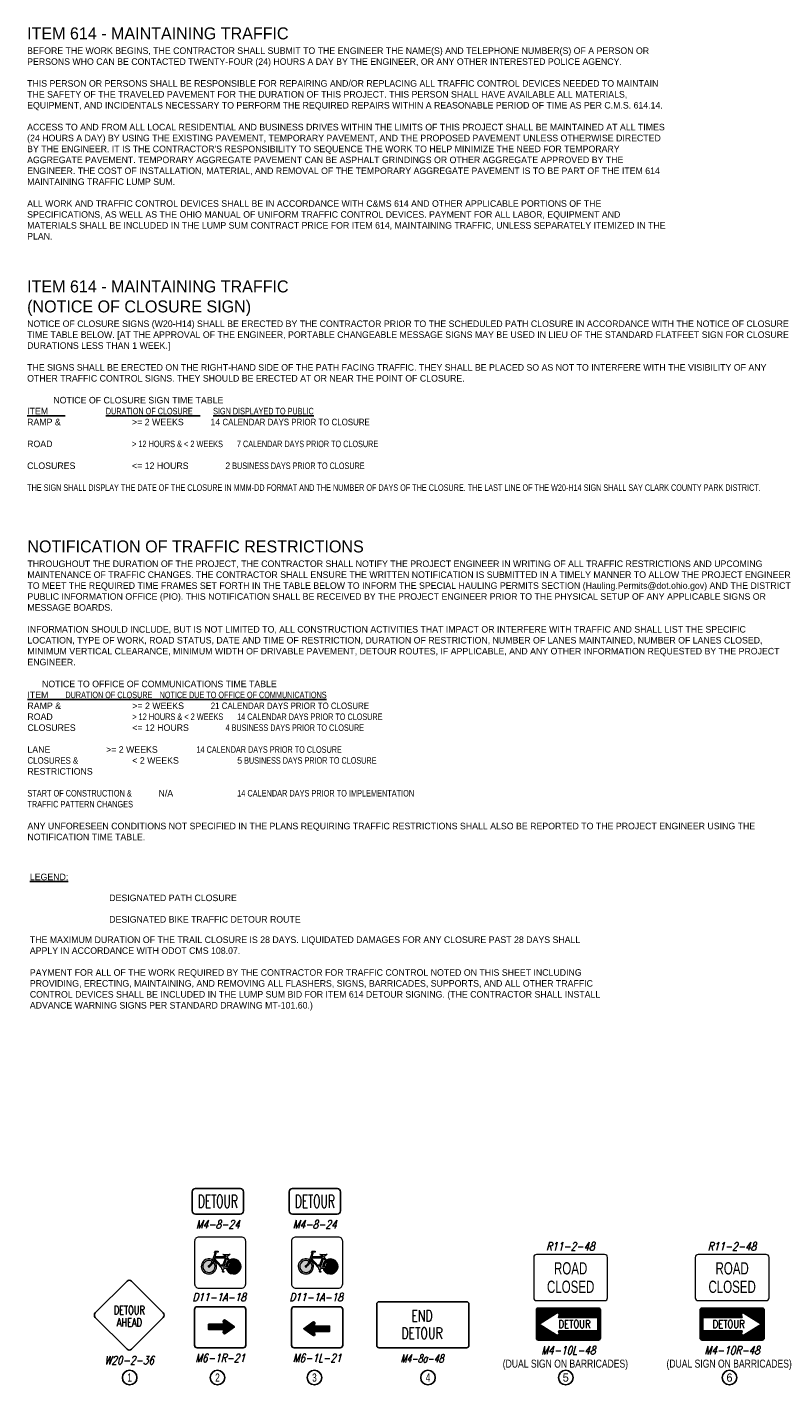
# Model space of a CAD drawing. Header units: feet. Extents: x 1267057 to 1687180, y 137439 to 673336.
# Tile 1 of 159: x 1397986 to 1449994, y 137439 to 230628. Entities that reach past the tile are written whole.
import ezdxf
from ezdxf.enums import TextEntityAlignment as Align

# ---------------------------------------------------------------- set-up
doc = ezdxf.new("R2010")
doc.units = ezdxf.units.FT
doc.header["$MEASUREMENT"] = 0
for name, color, linetype in [('SHEET', 4, 'Continuous'), ('SIGN', 9, 'Continuous'), ('SN_P_Signs', 120, 'Continuous'), ('text', 9, 'Continuous')]:
    doc.layers.add(name, color=color, linetype=linetype)
doc.styles.add('CODE', font='SIMPLEX', dxfattribs={"width": 0.8, "oblique": 15, "height": 0.16})
doc.styles.add('S', font='SIMPLEX', dxfattribs={"width": 0.7})
doc.styles.add('S1', font='SIMPLEX', dxfattribs={"width": 0.775})
doc.styles.add('SIGN', font='SIMPLEX', dxfattribs={"width": 0.7})
doc.styles.get("Standard").update_dxf_attribs({"font": 'font31.shx'})
doc.styles.add('Straight-Normal', font='font30.shx', dxfattribs={"height": 0.14})

# ---------------------------------------------------------------- blocks, each defined once
blk = doc.blocks.new('OW127')
at = {"layer": 'SIGN'}
blk.add_lwpolyline([(0.663, 0.637, 0.414214), (0.663, 0.725), (0.044, 1.344, 0.414214), (-0.044, 1.344), (-0.663, 0.725, 0.414214), (-0.663, 0.637), (-0.044, 0.018, 0.414214), (0.044, 0.018)], format="xyb", close=True, dxfattribs=at)
at = {"layer": 'SIGN', "style": 'S', "width": 0.7}
for s, p in [('DETOUR', (0, 0.696)), ('AHEAD', (0, 0.458))]:
    blk.add_text(s, height=0.1667, dxfattribs=at).set_placement(p, align=Align.CENTER)
at = {"layer": 'SIGN', "style": 'CODE', "oblique": 15, "width": 0.8}
blk.add_attdef('CODENO', text='', height=0.16, dxfattribs=at).set_placement((0, -0.2), align=Align.MIDDLE)
blk = doc.blocks.new('D11-1a')
at = {"layer": 'SN_P_Signs', "linetype": 'Continuous', "lineweight": 0}
h = blk.add_hatch(color=7, dxfattribs=at)
edge = h.paths.add_edge_path()
edge.add_line((-0.097, 0.406), (-0.104, 0.385))
edge.add_ellipse((-0.165, 0.319), major_axis=(0.0908, 0), ratio=0.985514, start_angle=-299.9365, end_angle=48.1175, ccw=False)
edge.add_line((-0.119, 0.396), (-0.112, 0.416))
edge.add_ellipse((-0.165, 0.319), major_axis=(0.112, 0), ratio=0.985514, start_angle=61.7062, end_angle=412.791)
h = blk.add_hatch(color=7, dxfattribs=at)
edge = h.paths.add_edge_path()
edge.add_line((-0.104, 0.385), (-0.097, 0.406))
edge.add_line((-0.097, 0.406), (-0.092, 0.42))
edge.add_line((-0.092, 0.42), (0.02, 0.298))
edge.add_ellipse((0.036, 0.291), major_axis=(0.0174, 0), ratio=0.985514, start_angle=153.3369, end_angle=263.2092)
edge.add_line((0.034, 0.274), (0.04, 0.246))
edge.add_line((0.04, 0.246), (0.034, 0.246))
edge.add_line((0.034, 0.246), (0.034, 0.237))
edge.add_line((0.034, 0.237), (0.058, 0.237))
edge.add_line((0.058, 0.237), (0.058, 0.246))
edge.add_line((0.058, 0.246), (0.05, 0.246))
edge.add_line((0.05, 0.246), (0.043, 0.275))
edge.add_ellipse((0.036, 0.291), major_axis=(0.0174, 0), ratio=0.985514, start_angle=295.397, end_angle=340.0416)
edge.add_line((0.052, 0.285), (0.086, 0.291))
edge.add_line((0.086, 0.291), (0.107, 0.294))
edge.add_line((0.107, 0.294), (0.191, 0.309))
edge.add_ellipse((0.195, 0.319), major_axis=(0.0109, 0), ratio=0.985514, start_angle=249.8434, end_angle=432.4535)
edge.add_line((0.198, 0.329), (0.147, 0.395))
edge.add_line((0.147, 0.395), (0.134, 0.412))
edge.add_line((0.134, 0.412), (0.099, 0.456))
edge.add_line((0.099, 0.456), (0.106, 0.475))
edge.add_ellipse((0.102, 0.522), major_axis=(0.0482, 0), ratio=0.985514, start_angle=274.5905, end_angle=324.9055)
edge.add_ellipse((0.137, 0.497), major_axis=(-0.00406, 0), ratio=0.985514, start_angle=158.9368, end_angle=258.4782)
edge.add_line((0.138, 0.5), (0.044, 0.495))
edge.add_ellipse((0.044, 0.493), major_axis=(-0.00254, 0), ratio=0.985514, start_angle=265.7718, end_angle=393.9261)
edge.add_ellipse((0.091, 0.55), major_axis=(0.0772, 0), ratio=0.985514, start_angle=230.3956, end_angle=266.2794)
edge.add_line((0.086, 0.474), (0.082, 0.465))
edge.add_line((0.082, 0.465), (-0.078, 0.465))
edge.add_line((-0.078, 0.465), (-0.064, 0.506))
edge.add_line((-0.064, 0.506), (-0.074, 0.521))
edge.add_line((-0.074, 0.521), (-0.067, 0.53))
edge.add_line((-0.067, 0.53), (-0.027, 0.53))
edge.add_line((-0.027, 0.53), (-0.027, 0.542))
edge.add_line((-0.027, 0.542), (-0.072, 0.542))
edge.add_line((-0.072, 0.542), (-0.088, 0.521))
edge.add_line((-0.088, 0.521), (-0.077, 0.504))
edge.add_line((-0.077, 0.504), (-0.112, 0.416))
edge.add_line((-0.112, 0.416), (-0.119, 0.396))
edge.add_line((-0.119, 0.396), (-0.125, 0.383))
edge.add_ellipse((-0.232, 0.42), major_axis=(0.114, 0), ratio=0.985514, start_angle=306.0225, end_angle=340.5931, ccw=False)
edge.add_ellipse((-0.164, 0.319), major_axis=(0.0109, 0), ratio=0.985514, start_angle=92.8596, end_angle=366.1502)
edge.add_ellipse((-0.214, 0.415), major_axis=(0.114, 0), ratio=0.985514, start_angle=301.9717, end_angle=343.4241)
edge.add_line((-0.105, 0.383), (-0.104, 0.385))
h.paths.add_polyline_path([(0.031, 0.319), (0.028, 0.336), (0.035, 0.336), (0.035, 0.344), (0.015, 0.344), (0.015, 0.336), (0.019, 0.336), (0.021, 0.324), (-0.086, 0.439), (-0.084, 0.447), (0.076, 0.447)], flags=16)
h.paths.add_polyline_path([(0.047, 0.304), (0.093, 0.439), (0.122, 0.403), (0.135, 0.386), (0.182, 0.325), (0.104, 0.313), (0.083, 0.309)], flags=16)
h = blk.add_hatch(color=7, dxfattribs=at)
edge = h.paths.add_edge_path()
edge.add_line((0.135, 0.386), (0.122, 0.403))
edge.add_ellipse((0.195, 0.319), major_axis=(0.112, 0), ratio=0.985514, start_angle=130.3713, end_angle=184.7981)
edge.add_line((0.083, 0.309), (0.104, 0.313))
edge.add_ellipse((0.195, 0.319), major_axis=(0.0908, 0), ratio=0.985514, start_angle=131.0376, end_angle=183.761, ccw=False)
h = blk.add_hatch(color=7, dxfattribs=at)
edge = h.paths.add_edge_path()
edge.add_line((0.134, 0.412), (0.147, 0.395))
edge.add_ellipse((0.195, 0.319), major_axis=(0.0908, 0), ratio=0.985514, start_angle=-164.2484, end_angle=121.4868, ccw=False)
edge.add_line((0.107, 0.294), (0.086, 0.291))
edge.add_ellipse((0.195, 0.319), major_axis=(0.112, 0), ratio=0.985514, start_angle=194.6665, end_angle=482.6247)
at = {"layer": 'SN_P_Signs', "color": 7, "linetype": 'Continuous', "lineweight": 0}
for p, q in [((-0.077, 0.504), (-0.125, 0.383)), ((-0.092, 0.42), (-0.105, 0.383)), ((-0.092, 0.42), (0.02, 0.298)), ((-0.072, 0.542), (-0.088, 0.521)), ((-0.088, 0.521), (-0.077, 0.504)), ((-0.084, 0.447), (-0.086, 0.439)), ((-0.086, 0.439), (0.021, 0.324)), ((-0.084, 0.447), (0.076, 0.447)), ((-0.064, 0.506), (-0.078, 0.465)), ((-0.078, 0.465), (0.082, 0.465)), ((-0.067, 0.53), (-0.074, 0.521)), ((-0.074, 0.521), (-0.064, 0.506)), ((-0.072, 0.542), (-0.027, 0.542)), ((-0.027, 0.53), (-0.067, 0.53)), ((-0.027, 0.542), (-0.027, 0.53)), ((0.076, 0.447), (0.031, 0.319)), ((0.044, 0.495), (0.138, 0.5)), ((0.093, 0.439), (0.047, 0.304)), ((0.086, 0.474), (0.082, 0.465)), ((0.093, 0.439), (0.182, 0.325)), ((0.106, 0.475), (0.099, 0.456)), ((0.099, 0.456), (0.198, 0.329)), ((0.015, 0.344), (0.035, 0.344)), ((0.015, 0.344), (0.015, 0.336)), ((0.015, 0.336), (0.019, 0.336)), ((0.019, 0.336), (0.021, 0.324)), ((0.028, 0.336), (0.031, 0.319)), ((0.028, 0.336), (0.035, 0.336)), ((0.04, 0.246), (0.034, 0.274)), ((0.034, 0.237), (0.034, 0.246)), ((0.034, 0.246), (0.04, 0.246)), ((0.034, 0.237), (0.058, 0.237)), ((0.035, 0.344), (0.035, 0.336)), ((0.05, 0.246), (0.043, 0.275)), ((0.182, 0.325), (0.047, 0.304)), ((0.05, 0.246), (0.058, 0.246)), ((0.191, 0.309), (0.052, 0.285)), ((0.058, 0.237), (0.058, 0.246))]:
    blk.add_line(p, q, dxfattribs=at)
at = {"layer": 'SN_P_Signs', "color": 7, "linetype": 'Continuous', "lineweight": 13, "flags": 128}
blk.add_lwpolyline([(0.312, 0.75), (-0.312, 0.75, 0.414214), (-0.375, 0.688), (-0.375, 0.062, 0.414214), (-0.312, 0), (0.312, 0, 0.414214), (0.375, 0.062), (0.375, 0.688, 0.414214), (0.312, 0.75)], format="xyb", close=True, dxfattribs=at)
at = {"layer": 'SN_P_Signs', "color": 7, "linetype": 'Continuous', "lineweight": 0}
for centre, major_axis, start_param, end_param in [((-0.165, 0.319), (0.112, 0), 1.076976, 7.204563), ((-0.165, 0.319), (0.0908, 0), 1.048306, 7.122994), ((0.044, 0.493), (-0.00254, 0), 4.638592, 6.875307), ((0.195, 0.319), (0.112, 0), 2.275408, 3.225335), ((0.195, 0.319), (0.112, 0), 3.397571, 8.423389), ((0.102, 0.522), (0.0482, 0), 4.792509, 5.670671), ((0.195, 0.319), (0.0908, 0), 3.41651, 8.40353), ((-0.164, 0.319), (0.0109, 0), 1.620706, 6.390526), ((0.036, 0.291), (0.0174, 0), 2.676233, 4.593866), ((0.036, 0.291), (0.0174, 0), 5.15565, 5.934845), ((0.195, 0.319), (0.0908, 0), 2.287038, 3.207235), ((0.195, 0.319), (0.0109, 0), 4.360591, 7.547737)]:
    blk.add_ellipse(centre, major_axis=major_axis, ratio=0.985514, start_param=start_param, end_param=end_param, dxfattribs=at)
at = {"layer": 'SN_P_Signs', "color": 7, "linetype": 'Continuous', "lineweight": 0, "extrusion": (0, 0, -1)}
for centre, major_axis, start_param, end_param in [((0.091, 0.55), (-0.0772, 0), 4.777325, 5.403617), ((0.137, 0.497), (0.00406, 0), 4.913482, 6.650807), ((-0.232, 0.42), (0.114, 0), 0.338714, 0.942085), ((-0.214, 0.415), (0.114, 0), 0.289304, 1.012786)]:
    blk.add_ellipse(centre, major_axis=major_axis, ratio=0.985514, start_param=start_param, end_param=end_param, dxfattribs=at)
at = {"layer": 'SN_P_Signs', "color": 7, "linetype": 'Continuous', "lineweight": 0}
blk.add_point((-0.067, 0.53), dxfattribs=at)
blk = doc.blocks.new('*X18')
at = {"color": 0}
for p, q in [((1.54, 2.663), (1.633, 2.663)), ((1.557, 2.675), (1.635, 2.675)), ((1.575, 2.688), (1.636, 2.688)), ((1.592, 2.7), (1.63, 2.7)), ((1.42, 2.575), (1.923, 2.575)), ((1.434, 2.562), (1.923, 2.562)), ((1.437, 2.587), (1.923, 2.587)), ((1.451, 2.55), (1.923, 2.55)), ((1.454, 2.6), (1.923, 2.6)), ((1.469, 2.538), (1.923, 2.538)), ((1.471, 2.612), (1.923, 2.612)), ((1.486, 2.525), (1.923, 2.525)), ((1.488, 2.625), (1.923, 2.625)), ((1.503, 2.513), (1.627, 2.513)), ((1.506, 2.638), (1.627, 2.638)), ((1.52, 2.5), (1.629, 2.5)), ((1.523, 2.65), (1.63, 2.65)), ((1.538, 2.487), (1.632, 2.487)), ((1.555, 2.475), (1.635, 2.475)), ((1.572, 2.462), (1.637, 2.462)), ((1.589, 2.45), (1.632, 2.45))]:
    blk.add_line(p, q, dxfattribs=at)
blk = doc.blocks.new('R11-2')
at = {"layer": 'SN_P_Signs', "color": 7, "linetype": 'Continuous', "lineweight": 13, "flags": 128}
blk.add_lwpolyline([(0.922, 1.25), (-0.922, 1.25, 0.414214), (-1, 1.172), (-1, 0.078, 0.414214), (-0.922, 0), (0.922, 0, 0.414214), (1, 0.078), (1, 1.172, 0.414214), (0.922, 1.25)], format="xyb", close=True, dxfattribs=at)
at = {"layer": 'SN_P_Signs', "color": 7, "linetype": 'Continuous', "lineweight": 13, "style": 'Straight-Normal', "width": 0.7}
for s, p in [('ROAD', (0, 0.874)), ('CLOSED', (0, 0.374))]:
    blk.add_text(s, height=0.3333, dxfattribs=at).set_placement(p, align=Align.MIDDLE_CENTER)
blk = doc.blocks.new('*X16')
at = {"color": 0}
for p, q in [((2.375, 2.587), (3.625, 2.587)), ((2.375, 2.575), (3.625, 2.575)), ((2.375, 2.562), (3.625, 2.562)), ((2.375, 2.55), (3.625, 2.55)), ((2.375, 2.538), (3.625, 2.538)), ((2.375, 2.525), (2.767, 2.525)), ((2.375, 2.513), (2.747, 2.513)), ((2.375, 2.5), (2.727, 2.5)), ((2.375, 2.487), (2.707, 2.487)), ((2.375, 2.475), (2.687, 2.475)), ((2.375, 2.462), (2.667, 2.462)), ((2.375, 2.45), (2.647, 2.45)), ((2.375, 2.438), (2.627, 2.438)), ((2.375, 2.425), (2.607, 2.425)), ((2.375, 2.413), (2.587, 2.413)), ((2.375, 2.4), (2.567, 2.4)), ((2.375, 2.388), (2.547, 2.388)), ((2.378, 2.6), (3.622, 2.6)), ((2.385, 2.612), (3.615, 2.612)), ((2.807, 2.45), (3.625, 2.45)), ((2.808, 2.525), (3.625, 2.525)), ((2.811, 2.462), (3.625, 2.462)), ((2.814, 2.475), (3.625, 2.475)), ((2.818, 2.513), (3.625, 2.513)), ((2.818, 2.487), (3.625, 2.487)), ((2.82, 2.5), (3.625, 2.5)), ((3.573, 2.438), (3.625, 2.438)), ((3.573, 2.425), (3.625, 2.425)), ((3.573, 2.413), (3.625, 2.413)), ((3.573, 2.4), (3.625, 2.4)), ((3.573, 2.388), (3.625, 2.388)), ((2.375, 2.375), (2.527, 2.375)), ((2.375, 2.362), (2.507, 2.362)), ((2.375, 2.35), (2.487, 2.35)), ((2.375, 2.337), (2.467, 2.337)), ((2.375, 2.325), (2.447, 2.325)), ((2.375, 2.312), (2.427, 2.312)), ((2.375, 2.3), (2.447, 2.3)), ((2.375, 2.288), (2.467, 2.288)), ((2.375, 2.275), (2.487, 2.275)), ((2.375, 2.263), (2.507, 2.263)), ((2.375, 2.25), (2.527, 2.25)), ((2.375, 2.237), (2.547, 2.237)), ((2.375, 2.225), (2.567, 2.225)), ((2.375, 2.212), (2.587, 2.212)), ((2.375, 2.2), (2.607, 2.2)), ((2.375, 2.188), (2.627, 2.188)), ((2.375, 2.175), (2.647, 2.175)), ((2.375, 2.163), (2.667, 2.163)), ((2.375, 2.15), (2.687, 2.15)), ((2.375, 2.138), (2.707, 2.138)), ((2.375, 2.125), (2.727, 2.125)), ((2.807, 2.175), (3.625, 2.175)), ((2.811, 2.163), (3.625, 2.163)), ((2.814, 2.15), (3.625, 2.15)), ((2.818, 2.138), (3.625, 2.138)), ((2.82, 2.125), (3.625, 2.125)), ((3.573, 2.375), (3.625, 2.375)), ((3.573, 2.362), (3.625, 2.362)), ((3.573, 2.35), (3.625, 2.35)), ((3.573, 2.337), (3.625, 2.337)), ((3.573, 2.325), (3.625, 2.325)), ((3.573, 2.312), (3.625, 2.312)), ((3.573, 2.3), (3.625, 2.3)), ((3.573, 2.288), (3.625, 2.288)), ((3.573, 2.275), (3.625, 2.275)), ((3.573, 2.263), (3.625, 2.263)), ((3.573, 2.25), (3.625, 2.25)), ((3.573, 2.237), (3.625, 2.237)), ((3.573, 2.225), (3.625, 2.225)), ((3.573, 2.212), (3.625, 2.212)), ((3.573, 2.2), (3.625, 2.2)), ((3.573, 2.188), (3.625, 2.188)), ((2.375, 2.112), (2.747, 2.112)), ((2.375, 2.1), (2.767, 2.1)), ((2.375, 2.087), (3.625, 2.087)), ((2.375, 2.075), (3.625, 2.075)), ((2.375, 2.062), (3.625, 2.062)), ((2.375, 2.05), (3.625, 2.05)), ((2.375, 2.038), (3.625, 2.038)), ((2.378, 2.025), (3.622, 2.025)), ((2.385, 2.013), (3.615, 2.013)), ((2.808, 2.1), (3.625, 2.1)), ((2.818, 2.112), (3.625, 2.112))]:
    blk.add_line(p, q, dxfattribs=at)

msp = doc.modelspace()

# ---------------------------------------------------------------- linework, layer by layer
at = {"layer": 'SHEET'}
for centre in [(1405020, 137939), (1411051, 137939), (1417706, 137939), (1425497, 137939), (1434955, 137939), (1446194, 137939)]:
    msp.add_circle(centre, 500, dxfattribs=at)
at = {"layer": 'SIGN'}
for points in [[(1412830, 149378), (1412830, 150697, 0.414214), (1412611, 150917), (1409535, 150917, 0.414214), (1409315, 150697), (1409315, 149378, 0.414214), (1409535, 149159), (1412611, 149159, 0.414214)], [(1419486, 149378), (1419486, 150697, 0.414214), (1419266, 150917), (1416190, 150917, 0.414214), (1415970, 150697), (1415970, 149378, 0.414214), (1416190, 149159), (1419266, 149159, 0.414214)], [(1412992, 140159), (1412992, 142620, 0.414214), (1412816, 142796), (1409652, 142796, 0.414214), (1409476, 142620), (1409476, 140159, 0.414214), (1409652, 139983), (1412816, 139983, 0.414214)], [(1419647, 140159), (1419647, 142620, 0.414214), (1419471, 142796), (1416307, 142796, 0.414214), (1416131, 142620), (1416131, 140159, 0.414214), (1416307, 139983), (1419471, 139983, 0.414214)], [(1428312, 140141), (1428312, 142989, 0.414214), (1428153, 143147), (1422142, 143147, 0.414214), (1421983, 142989), (1421983, 140141, 0.414214), (1422142, 139983), (1428153, 139983, 0.414214)], [(1432940, 140653), (1432940, 142575, -0.414214), (1433077, 142713), (1437197, 142713, -0.414214), (1437335, 142575), (1437335, 140653, -0.414214), (1437197, 140515), (1433077, 140515, -0.414214)], [(1448574, 142575), (1448574, 140653, -0.414214), (1448437, 140515), (1444317, 140515, -0.414214), (1444180, 140653), (1444180, 142575, -0.414214), (1444317, 142713), (1448437, 142713, -0.414214)], [(1411486, 141601), (1411445, 141783, -0.691214), (1411582, 141874), (1412210, 141418), (1411582, 140962, -0.691214), (1411445, 141052), (1411486, 141235), (1410436, 141235), (1410436, 141601)], [(1417696, 141111), (1417737, 140928, -0.691214), (1417600, 140838), (1416972, 141294), (1417600, 141750, -0.691214), (1417737, 141659), (1417696, 141477), (1418746, 141477), (1418746, 141111)], [(1434451, 141156), (1437152, 141156), (1437152, 142072), (1434451, 142072), (1434501, 142239, 0.691817), (1434331, 142368), (1433123, 141614), (1434331, 140859, 0.691817), (1434501, 140989)], [(1447063, 142072), (1444363, 142072), (1444363, 141156), (1447063, 141156), (1447013, 140989, 0.691817), (1447184, 140859), (1448391, 141614), (1447184, 142368, 0.691817), (1447013, 142239)]]:
    msp.add_lwpolyline(points, format="xyb", close=True, dxfattribs=at)

# ---------------------------------------------------------------- block references
for name, p, xscale, yscale, zscale in [('D11-1a', (1411234, 144077), 4677.63597858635, 4677.63597858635, 4677.63597858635), ('D11-1a', (1417889, 144077), 4677.63597858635, 4677.63597858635, 4677.63597858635), ('R11-2', (1435292, 143224), 2531.25, 2531.25, 2531.25), ('R11-2', (1446377, 143224), 2531.25, 2531.25, 2531.25)]:
    msp.add_blockref(name, p, dxfattribs=dict(xscale=xscale, yscale=yscale, zscale=zscale))
at = {"layer": 'SHEET', "xscale": 3515.625, "yscale": 3515.625, "zscale": 3515.625}
msp.add_blockref('OW127', (1404997, 139831), dxfattribs=at).add_auto_attribs({'CODENO': 'W20-2-36'})
at = {"layer": 'SIGN', "xscale": -3515.625, "yscale": 3515.625, "zscale": 3515.625, "rotation": 180}
for name, p in [('*X16', (1424591, 149744)), ('*X18', (1411986, 150343))]:
    msp.add_blockref(name, p, dxfattribs=at)
at = {"layer": 'SIGN', "xscale": -3515.625, "yscale": 3515.625, "zscale": 3515.625}
for name, p in [('*X16', (1456924, 133484)), ('*X18', (1417196, 132368))]:
    msp.add_blockref(name, p, dxfattribs=at)

# ---------------------------------------------------------------- texts
at = {"layer": 'SHEET', "width": 0.75}
for s, p in [('1', (1405020, 137939)), ('2', (1411051, 137939)), ('3', (1417706, 137939)), ('4', (1425497, 137939))]:
    msp.add_text(s, height=562, dxfattribs=at).set_placement(p, align=Align.MIDDLE_CENTER)
at = {"layer": 'SHEET'}
for s, p in [('5', (1434955, 137939)), ('6', (1446194, 137939))]:
    msp.add_text(s, height=562, dxfattribs=at).set_placement(p, align=Align.MIDDLE_CENTER)
at = {"layer": 'SIGN', "style": 'SIGN'}
for s, height, width, p in [('DETOUR', 878.9, 0.6, (1411073, 149598)), ('DETOUR', 878.9, 0.6, (1417728, 149598)), ('END', 783.1, 0.7, (1425089, 141790)), ('DETOUR', 783.1, 0.7, (1425089, 140594))]:
    msp.add_text(s, height=height, dxfattribs=dict(at, width=width)).set_placement(p, align=Align.CENTER)
at = {"layer": 'SIGN', "style": 'S1', "width": 0.775}
for p in [(1436662, 141339), (1447241, 141339)]:
    msp.add_text('DETOUR', height=549.3, dxfattribs=at).set_placement(p, align=Align.RIGHT)
at = {"layer": 'SIGN', "style": 'SIGN', "oblique": 15, "width": 0.7}
msp.add_text('M4-8a-48', height=562.5, dxfattribs=at).set_placement((1425089, 138966), align=Align.CENTER)
at = {"layer": 'SIGN', "width": 0.8}
for p in [(1430633, 138621), (1441872, 138621)]:
    msp.add_text('(DUAL SIGN ON BARRICADES)', height=550, dxfattribs=at).set_placement(p)
at = {"layer": 'SIGN', "style": 'CODE', "oblique": 15, "width": 0.8}
for tag, text, p in [('M4-8-24', 'OM-23-24', (1411073, 148456)), ('M4-8-24', 'OM-23-24', (1417728, 148456)), ('R11-2-48', 'R-76C-60', (1435273, 146943)), ('R11-2-48', 'R-76C-60', (1446358, 146943)), ('D11-1A-18', 'M-1-5', (1411165, 143461)), ('D11-1A-18', 'M-1-5', (1417820, 143461)), ('M4-10L-48', 'OC-14R-48', (1435137, 139812)), ('M4-10R-48', 'OC-14R-48', (1446377, 139812)), ('M6-1R-21', 'OC-29R-30', (1411234, 139280)), ('M6-1L-21', 'OC-29R-30', (1417889, 139280))]:
    msp.add_attdef(tag, text=text, height=562.5, dxfattribs=at).set_placement(p, align=Align.MIDDLE)
at = {"layer": 'text', "char_height": 450, "attachment_point": 1}
for s, width, insert in [("\\A1;\\pxql;{\\H1.8317x;ITEM 614 - MAINTAINING TRAFFIC\\P\\pq*;\\H0.54545x;BEFORE THE WORK BEGINS, THE CONTRACTOR SHALL SUBMIT TO THE ENGINEER THE NAME(S) AND TELEPHONE NUMBER(S) OF A PERSON OR PERSONS WHO CAN BE CONTACTED TWENTY-FOUR (24) HOURS A DAY BY THE ENGINEER, OR ANY OTHER INTERESTED POLICE AGENCY.\\P\\PTHIS PERSON OR PERSONS SHALL BE RESPONSIBLE FOR REPAIRING AND/OR REPLACING ALL TRAFFIC CONTROL DEVICES NEEDED TO MAINTAIN THE SAFETY OF THE TRAVELED PAVEMENT FOR THE DURATION OF THIS PROJECT. THIS PERSON SHALL HAVE AVAILABLE ALL MATERIALS, EQUIPMENT, AND INCIDENTALS NECESSARY TO PERFORM THE REQUIRED REPAIRS WITHIN A REASONABLE PERIOD OF TIME AS PER C.M.S. 614.14.\\P\\PACCESS TO AND FROM ALL LOCAL RESIDENTIAL AND BUSINESS DRIVES WITHIN THE LIMITS OF THIS PROJECT SHALL BE MAINTAINED AT ALL TIMES (24 HOURS A DAY) BY USING THE EXISTING PAVEMENT, TEMPORARY PAVEMENT, AND THE PROPOSED PAVEMENT UNLESS OTHERWISE DIRECTED BY THE ENGINEER. IT IS THE CONTRACTOR'S RESPONSIBILITY TO SEQUENCE THE WORK TO HELP MINIMIZE THE NEED FOR TEMPORARY AGGREGATE PAVEMENT. TEMPORARY AGGREGATE PAVEMENT CAN BE ASPHALT GRINDINGS OR OTHER AGGREGATE APPROVED BY THE ENGINEER. THE COST OF INSTALLATION, MATERIAL, AND REMOVAL OF THE TEMPORARY AGGREGATE PAVEMENT IS TO BE PART OF THE ITEM 614 MAINTAINING TRAFFIC LUMP SUM.\\P\\H0.99985x;\\PALL WORK AND TRAFFIC CONTROL DEVICES SHALL BE IN ACCORDANCE WITH C&MS 614 AND OTHER APPLICABLE PORTIONS OF THE SPECIFICATIONS, AS WELL AS THE OHIO MANUAL OF UNIFORM TRAFFIC CONTROL DEVICES. PAYMENT FOR ALL LABOR, EQUIPMENT AND MATERIALS SHALL BE INCLUDED IN THE LUMP SUM CONTRACT PRICE FOR ITEM 614, MAINTAINING TRAFFIC, UNLESS SEPARATELY ITEMIZED IN THE PLAN.}", 43966.78, (1397986, 230613)), ('\\A1;\\pxql;{\\H1.8317x;ITEM 614 - MAINTAINING TRAFFIC\\P(NOTICE OF CLOSURE SIGN)\\P\\pq*;\\H0.54545x;NOTICE OF CLOSURE SIGNS (W20-H14) SHALL BE ERECTED BY THE CONTRACTOR PRIOR TO THE SCHEDULED PATH CLOSURE IN ACCORDANCE WITH THE NOTICE OF CLOSURE TIME TABLE BELOW. [AT THE APPROVAL OF THE ENGINEER, PORTABLE CHANGEABLE MESSAGE SIGNS MAY BE USED IN LIEU OF THE STANDARD FLATFEET SIGN FOR CLOSURE DURATIONS LESS THAN 1 WEEK.]\\P\\PTHE SIGNS SHALL BE ERECTED ON THE RIGHT-HAND SIDE OF THE PATH FACING TRAFFIC. THEY SHALL BE PLACED SO AS NOT TO INTERFERE WITH THE VISIBILITY OF ANY OTHER TRAFFIC CONTROL SIGNS. THEY SHOULD BE ERECTED AT OR NEAR THE POINT OF CLOSURE. \\P\\P}      ^INOTICE OF CLOSURE SIGN TIME TABLE\\P{\\LITEM}       ^I^I{\\W0.8;\\LDURATION OF CLOSURE}  ^I {\\W0.8;\\LSIGN DISPLAYED TO PUBLIC\\l\\P}RAMP & ^I  ^I^I>= 2 WEEKS           14{\\W0.9; CALENDAR DAYS PRIOR TO CLOSURE}\\P ^I  ^I^I\\PROAD^I^I^I^I{\\W0.7;> 12 HOURS & < 2 WEEKS} {\\W0.8;^I7 CALENDAR DAYS PRIOR TO CLOSURE}\\P\\PCLOSURES^I  ^I^I<= 12 HOURS ^I      2{\\W0.8; BUSINESS DAYS PRIOR TO CLOSURE\\P\\PTHE SIGN SHALL DISPLAY THE DATE OF THE CLOSURE IN MMM-DD FORMAT AND THE NUMBER OF DAYS OF THE CLOSURE. THE LAST LINE OF THE W20-H14 SIGN SHALL SAY CLARK COUNTY PARK DISTRICT. }', 43966.78, (1397986, 213245)), ('\\A1;\\pxql;{\\H1.8317x;NOTIFICATION OF TRAFFIC RESTRICTIONS\\P\\pq*;}THROUGHOUT THE DURATION OF THE PROJECT, THE CONTRACTOR SHALL NOTIFY THE PROJECT ENGINEER IN WRITING OF ALL TRAFFIC RESTRICTIONS AND UPCOMING MAINTENANCE OF TRAFFIC CHANGES. THE CONTRACTOR SHALL ENSURE THE WRITTEN NOTIFICATION IS SUBMITTED IN A TIMELY MANNER TO ALLOW THE PROJECT ENGINEER TO MEET THE REQUIRED TIME FRAMES SET FORTH IN THE TABLE BELOW TO INFORM THE SPECIAL HAULING PERMITS SECTION (Hauling.Permits@dot.ohio.gov) AND THE DISTRICT PUBLIC INFORMATION OFFICE (PIO). THIS NOTIFICATION SHALL BE RECEIVED BY THE PROJECT ENGINEER PRIOR TO THE PHYSICAL SETUP OF ANY APPLICABLE SIGNS OR MESSAGE BOARDS. \\P\\PINFORMATION SHOULD INCLUDE, BUT IS NOT LIMITED TO, ALL CONSTRUCTION ACTIVITIES THAT IMPACT OR INTERFERE WITH TRAFFIC AND SHALL LIST THE SPECIFIC LOCATION, TYPE OF WORK, ROAD STATUS, DATE AND TIME OF RESTRICTION, DURATION OF RESTRICTION, NUMBER OF LANES MAINTAINED, NUMBER OF LANES CLOSED, MINIMUM VERTICAL CLEARANCE, MINIMUM WIDTH OF DRIVABLE PAVEMENT, DETOUR ROUTES, IF APPLICABLE, AND ANY OTHER INFORMATION REQUESTED BY THE PROJECT ENGINEER.\\P\\P      NOTICE TO OFFICE OF COMMUNICATIONS TIME TABLE\\P{\\LITEM}       {\\W0.8;\\LDURATION OF CLOSURE}   {\\W0.8;\\LNOTICE DUE TO OFFICE OF COMMUNICATIONS\\l\\P}RAMP & ^I  ^I^I>= 2 WEEKS           {\\W0.9;21 CALENDAR DAYS PRIOR TO CLOSURE}\\PROAD ^I  ^I^I{\\W0.7;> 12 HOURS & < 2 WEEKS} {\\W0.8;^I14 CALENDAR DAYS PRIOR TO CLOSURE}\\PCLOSURES^I  ^I^I<= 12 HOURS ^I      {\\W0.8;4 BUSINESS DAYS PRIOR TO CLOSURE\\P}\\PLANE ^I  ^I^I>= 2 WEEKS ^I    {\\W0.8; 14 CALENDAR DAYS PRIOR TO CLOSURE\\P\\W0.9;CLOSURES &} ^I^I< 2 WEEKS^I^I^I5{\\W0.8; BUSINESS DAYS PRIOR TO CLOSURE\\P}RESTRICTIONS\\P\\P{\\W0.7;START OF CONSTRUCTION &\\W0.8; }^IN/A    ^I^I^I{\\W0.7;14 CALENDAR DAYS PRIOR TO IMPLEMENTATION\\PTRAFFIC PATTERN CHANGES\\P\\P}ANY UNFORESEEN CONDITIONS NOT SPECIFIED IN THE PLANS REQUIRING TRAFFIC RESTRICTIONS SHALL ALSO BE REPORTED TO THE PROJECT ENGINEER USING THE NOTIFICATION TIME TABLE.', 43877.77, (1398005, 195398))]:
    msp.add_mtext_dynamic_manual_height_columns(s, width=width, gutter_width=0, heights=[702225], dxfattribs=dict(at, insert=insert))
at = {"layer": 'text', "char_height": 450, "width": 39687.12, "attachment_point": 1}
for s, insert in [('{\\LLEGEND:}', (1398170, 172526)), ('DESIGNATED PATH CLOSURE', (1403621, 171090)), ('DESIGNATED BIKE TRAFFIC DETOUR ROUTE', (1403621, 169614)), ('\\PTHE MAXIMUM DURATION OF THE TRAIL CLOSURE IS 28 DAYS. LIQUIDATED DAMAGES FOR ANY CLOSURE PAST 28 DAYS SHALL APPLY IN ACCORDANCE WITH ODOT CMS 108.07. \\P\\PPAYMENT FOR ALL OF THE WORK REQUIRED BY THE CONTRACTOR FOR TRAFFIC CONTROL NOTED ON THIS SHEET INCLUDING PROVIDING, ERECTING, MAINTAINING, AND REMOVING ALL FLASHERS, SIGNS, BARRICADES, SUPPORTS, AND ALL OTHER TRAFFIC CONTROL DEVICES SHALL BE INCLUDED IN THE LUMP SUM BID FOR ITEM 614 DETOUR SIGNING. (THE CONTRACTOR SHALL INSTALL ADVANCE WARNING SIGNS PER STANDARD DRAWING MT-101.60.)', (1398170, 168968))]:
    msp.add_mtext(s, dxfattribs=dict(at, insert=insert))

doc.saveas('drawing.dxf')
